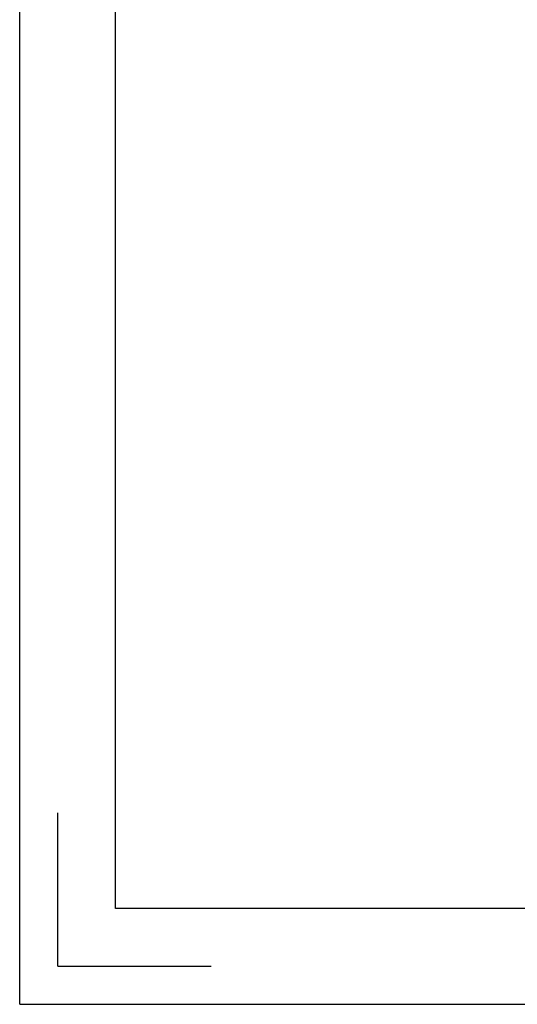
# Model space of a CAD drawing. Header units: millimetres. Extents: x -2787 to 4673, y -54 to 2046.
# Tile 1 of 124: x -2787 to -2614, y 23 to 366. Entities that reach past the tile are written whole.
import ezdxf

# ---------------------------------------------------------------- set-up
doc = ezdxf.new("R2010")
doc.units = ezdxf.units.MM
doc.header["$LTSCALE"] = 81.675
doc.layers.get('0').update_dxf_attribs({"linetype": 'CONTINUOUS'})

msp = doc.modelspace()

# ---------------------------------------------------------------- linework, layer by layer
at = {"color": 3}
for q in [(-2787.047, 723.283), (-1797.047, 23.283)]:
    msp.add_line((-2787.047, 23.283), q, dxfattribs=at)
at = {"color": 7}
for p, q in [((-2753.714, 56.616), (-2753.714, 689.949)), ((-2773.714, 36.616), (-2773.714, 89.949)), ((-1830.38, 56.616), (-2753.714, 56.616)), ((-2773.714, 36.616), (-2720.38, 36.616))]:
    msp.add_line(p, q, dxfattribs=at)

doc.saveas('drawing.dxf')
